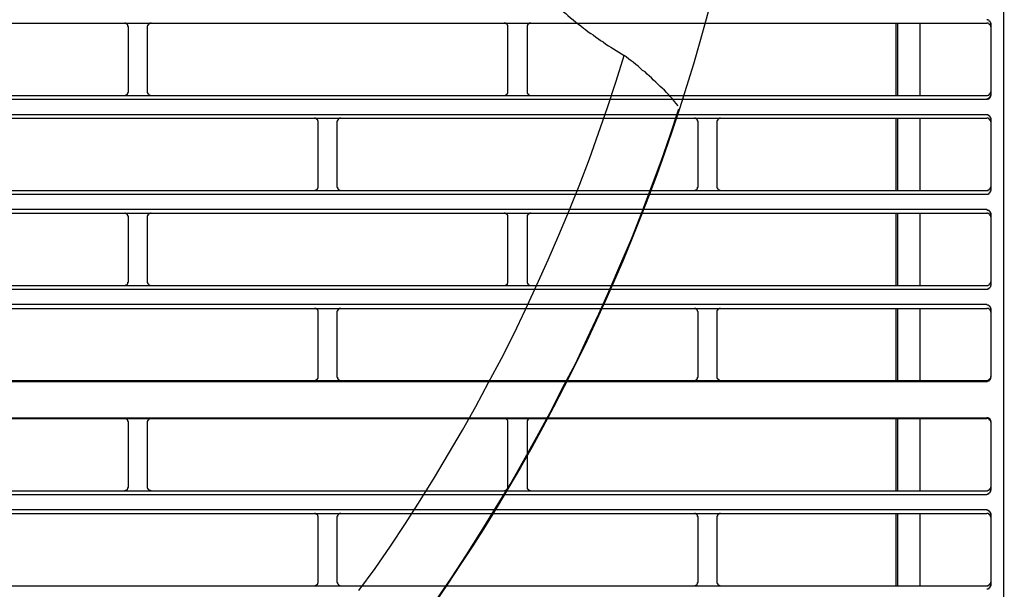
# Model space of a CAD drawing. Header units: millimetres. Extents: x 39871 to 53385, y 51832 to 57813.
# Tile 34 of 88: x 48617 to 48669, y 52449 to 52478. Entities that reach past the tile are written whole.
import ezdxf
from ezdxf import colors
from ezdxf.entities.mleader import LeaderData, LeaderLine
from ezdxf.math import Vec2, Vec3

# ---------------------------------------------------------------- set-up
doc = ezdxf.new("R2010")
doc.units = ezdxf.units.MM
doc.layers.add('AQUAREA', color=7, linetype='Continuous')
doc.layers.add('IS_KAN_OPIS', color=7, linetype='Continuous', lineweight=30)
doc.styles.add('ARIAL', font='ARIALN.TTF')

# ---------------------------------------------------------------- blocks, each defined once
blk = doc.blocks.new('SPLIT')
at = {"layer": 'AQUAREA'}
for points in [[(24879.86, -989.12), (24879.86, -1542.75)], [(24817.7, -1325.96), (24818.05, -1326.24), (24818.4, -1326.52), (24818.68, -1326.8), (24819.03, -1327.08), (24819.31, -1327.36), (24819.66, -1327.64), (24820.01, -1327.92), (24820.29, -1328.2), (24820.64, -1328.48), (24820.99, -1328.76), (24821.34, -1329.04), (24821.62, -1329.32), (24821.97, -1329.6), (24822.32, -1329.88), (24822.67, -1330.16), (24822.95, -1330.44), (24823.3, -1330.72), (24823.65, -1331), (24824, -1331.28), (24824.35, -1331.56)], [(24878.18, -1331.49), (24878.18, -1331.49), (24878.18, -1331.42), (24878.18, -1331.35), (24878.11, -1331.28), (24878.11, -1331.21), (24878.04, -1331.21), (24878.04, -1331.14), (24877.97, -1331.14), (24877.97, -1331.07), (24877.9, -1331.07), (24877.83, -1331), (24877.76, -1331), (24877.69, -1331)], [(24878.18, -1331.49), (24878.18, -1331.49), (24878.18, -1331.42), (24878.18, -1331.35), (24878.11, -1331.28), (24878.11, -1331.21), (24878.04, -1331.21), (24878.04, -1331.14), (24877.97, -1331.14), (24877.97, -1331.07), (24877.9, -1331.07), (24877.83, -1331), (24877.76, -1331), (24877.69, -1331)], [(24308.59, -1331.42), (24877.69, -1331.42)], [(24765.55, -1331.91), (24765.55, -1331.91), (24765.55, -1331.84), (24765.48, -1331.84), (24765.48, -1331.77), (24765.48, -1331.7), (24765.48, -1331.63), (24765.41, -1331.63), (24765.41, -1331.56), (24765.34, -1331.56), (24765.34, -1331.49), (24765.27, -1331.49), (24765.2, -1331.49), (24765.2, -1331.42), (24765.13, -1331.42), (24765.06, -1331.42)], [(24765.55, -1340.38), (24765.55, -1331.91)], [(24768.49, -1331.42), (24768.49, -1331.42), (24768.42, -1331.42), (24768.35, -1331.42), (24768.28, -1331.49), (24768.21, -1331.49), (24768.21, -1331.56), (24768.14, -1331.56), (24768.14, -1331.63), (24768.07, -1331.63), (24768.07, -1331.7), (24768.07, -1331.77), (24768, -1331.77), (24768, -1331.84), (24768, -1331.91)], [(24768, -1331.91), (24768, -1340.38)], [(24815.11, -1331.91), (24815.11, -1331.91), (24815.11, -1331.84), (24815.11, -1331.77), (24815.11, -1331.7), (24815.04, -1331.7), (24815.04, -1331.63), (24814.97, -1331.56), (24814.9, -1331.49), (24814.83, -1331.49), (24814.83, -1331.42), (24814.76, -1331.42), (24814.69, -1331.42), (24814.62, -1331.42)], [(24815.11, -1340.38), (24815.11, -1331.91)], [(24818.12, -1331.42), (24818.12, -1331.42), (24818.05, -1331.42), (24817.98, -1331.42), (24817.91, -1331.42), (24817.91, -1331.49), (24817.84, -1331.49), (24817.77, -1331.49), (24817.77, -1331.56), (24817.7, -1331.56), (24817.7, -1331.63), (24817.7, -1331.7), (24817.63, -1331.7), (24817.63, -1331.77), (24817.63, -1331.84), (24817.63, -1331.91)], [(24817.63, -1331.91), (24817.63, -1340.38)], [(24824.35, -1331.56), (24824.63, -1331.77), (24824.98, -1332.05), (24825.26, -1332.26), (24825.61, -1332.54), (24825.96, -1332.75), (24826.24, -1332.96), (24826.59, -1333.24), (24826.94, -1333.45), (24827.22, -1333.66), (24827.57, -1333.87), (24827.92, -1334.15), (24828.27, -1334.36), (24828.55, -1334.57), (24828.9, -1334.78), (24829.25, -1334.99), (24829.6, -1335.2), (24829.95, -1335.41), (24830.3, -1335.62)], [(24865.79, -1331.42), (24865.79, -1340.87)], [(24866, -1331.42), (24866, -1340.87)], [(24868.94, -1331.42), (24868.94, -1340.87)], [(24878.18, -1331.91), (24878.18, -1331.91), (24878.18, -1331.84), (24878.18, -1331.77), (24878.11, -1331.7), (24878.11, -1331.63), (24878.04, -1331.63), (24878.04, -1331.56), (24877.97, -1331.56), (24877.97, -1331.49), (24877.9, -1331.49), (24877.83, -1331.42), (24877.76, -1331.42), (24877.69, -1331.42)], [(24878.18, -1331.42), (24878.18, -1340.87)], [(24878.18, -1331.49), (24878.18, -1340.8)], [(24795.65, -1405.48), (24797.75, -1402.61), (24799.78, -1399.67), (24801.74, -1396.73), (24803.63, -1393.72), (24805.52, -1390.71), (24807.34, -1387.63), (24809.16, -1384.55), (24810.91, -1381.47), (24812.59, -1378.32), (24814.27, -1375.17), (24815.88, -1372.02), (24817.42, -1368.8), (24818.89, -1365.58), (24820.36, -1362.29), (24821.76, -1359.07), (24823.16, -1355.78), (24824.49, -1352.42), (24825.75, -1349.13), (24826.94, -1345.77), (24828.13, -1342.41), (24829.25, -1338.98), (24830.3, -1335.62)], [(24837.37, -1342.2), (24837.09, -1341.92), (24836.88, -1341.64), (24836.6, -1341.29), (24836.32, -1341.01), (24836.11, -1340.73), (24835.83, -1340.45), (24835.55, -1340.17), (24835.27, -1339.89), (24834.99, -1339.68), (24834.71, -1339.4), (24834.43, -1339.12), (24834.15, -1338.84), (24833.87, -1338.56), (24833.59, -1338.35), (24833.31, -1338.07), (24833.03, -1337.79), (24832.68, -1337.58), (24832.4, -1337.3), (24832.12, -1337.02), (24831.84, -1336.81), (24831.49, -1336.53), (24831.21, -1336.32), (24830.93, -1336.11), (24830.58, -1335.83), (24830.3, -1335.62)], [(24308.59, -1340.87), (24877.69, -1340.87)], [(24308.59, -1341.36), (24877.69, -1341.36)], [(24765.06, -1340.87), (24765.06, -1340.87), (24765.13, -1340.87), (24765.13, -1340.8), (24765.2, -1340.8), (24765.27, -1340.8), (24765.27, -1340.73), (24765.34, -1340.73), (24765.41, -1340.73), (24765.41, -1340.66), (24765.41, -1340.59), (24765.48, -1340.59), (24765.48, -1340.52), (24765.48, -1340.45), (24765.55, -1340.45), (24765.55, -1340.38)], [(24768, -1340.38), (24768, -1340.38), (24768, -1340.45), (24768, -1340.52), (24768.07, -1340.52), (24768.07, -1340.59), (24768.07, -1340.66), (24768.14, -1340.66), (24768.14, -1340.73), (24768.21, -1340.73), (24768.21, -1340.8), (24768.28, -1340.8), (24768.35, -1340.8), (24768.42, -1340.8), (24768.42, -1340.87), (24768.49, -1340.87)], [(24814.62, -1340.87), (24814.62, -1340.87), (24814.69, -1340.87), (24814.76, -1340.87), (24814.76, -1340.8), (24814.83, -1340.8), (24814.9, -1340.8), (24814.9, -1340.73), (24814.97, -1340.73), (24814.97, -1340.66), (24815.04, -1340.66), (24815.04, -1340.59), (24815.11, -1340.59), (24815.11, -1340.52), (24815.11, -1340.45), (24815.11, -1340.38)], [(24817.63, -1340.38), (24817.63, -1340.38), (24817.63, -1340.45), (24817.63, -1340.52), (24817.63, -1340.59), (24817.7, -1340.59), (24817.7, -1340.66), (24817.77, -1340.66), (24817.77, -1340.73), (24817.84, -1340.73), (24817.84, -1340.8), (24817.91, -1340.8), (24817.98, -1340.8), (24817.98, -1340.87), (24818.05, -1340.87), (24818.12, -1340.87)], [(24877.69, -1340.87), (24877.69, -1340.87), (24877.76, -1340.87), (24877.83, -1340.8), (24877.9, -1340.8), (24877.97, -1340.8), (24877.97, -1340.73), (24878.04, -1340.73), (24878.04, -1340.66), (24878.11, -1340.66), (24878.11, -1340.59), (24878.11, -1340.52), (24878.18, -1340.52), (24878.18, -1340.45), (24878.18, -1340.38)], [(24877.69, -1341.29), (24877.69, -1341.29), (24877.76, -1341.29), (24877.83, -1341.29), (24877.83, -1341.22), (24877.9, -1341.22), (24877.97, -1341.22), (24877.97, -1341.15), (24878.04, -1341.15), (24878.04, -1341.08), (24878.11, -1341.08), (24878.11, -1341.01), (24878.11, -1340.94), (24878.18, -1340.94), (24878.18, -1340.87), (24878.18, -1340.8)], [(24877.69, -1341.36), (24877.69, -1341.36), (24877.76, -1341.36), (24877.76, -1341.29), (24877.83, -1341.29), (24877.9, -1341.29), (24877.97, -1341.29), (24877.97, -1341.22), (24878.04, -1341.22), (24878.04, -1341.15), (24878.11, -1341.15), (24878.11, -1341.08), (24878.11, -1341.01), (24878.18, -1341.01), (24878.18, -1340.94), (24878.18, -1340.87)], [(24805.73, -1406.74), (24807.76, -1403.8), (24809.72, -1400.79), (24811.61, -1397.78), (24813.5, -1394.7), (24815.39, -1391.62), (24817.14, -1388.54), (24818.89, -1385.39), (24820.64, -1382.24), (24822.25, -1379.02), (24823.93, -1375.87), (24825.47, -1372.58), (24827.01, -1369.36), (24828.48, -1366.07), (24829.88, -1362.78), (24831.28, -1359.49), (24832.61, -1356.13), (24833.87, -1352.77), (24835.13, -1349.41), (24836.32, -1346.05), (24837.44, -1342.62)], [(24308.59, -1343.32), (24877.69, -1343.32)], [(24308.59, -1343.81), (24877.69, -1343.81)], [(24790.33, -1344.3), (24790.33, -1344.3), (24790.33, -1344.23), (24790.33, -1344.16), (24790.26, -1344.16), (24790.26, -1344.09), (24790.26, -1344.02), (24790.19, -1344.02), (24790.19, -1343.95), (24790.12, -1343.95), (24790.12, -1343.88), (24790.05, -1343.88), (24789.98, -1343.88), (24789.98, -1343.81), (24789.91, -1343.81), (24789.84, -1343.81)], [(24793.27, -1343.81), (24793.27, -1343.81), (24793.2, -1343.81), (24793.13, -1343.81), (24793.13, -1343.88), (24793.06, -1343.88), (24792.99, -1343.88), (24792.99, -1343.95), (24792.92, -1343.95), (24792.92, -1344.02), (24792.85, -1344.09), (24792.85, -1344.16), (24792.85, -1344.23), (24792.78, -1344.23), (24792.78, -1344.3)], [(24839.96, -1344.3), (24839.96, -1344.3), (24839.96, -1344.23), (24839.89, -1344.23), (24839.89, -1344.16), (24839.89, -1344.09), (24839.82, -1344.02), (24839.82, -1343.95), (24839.75, -1343.95), (24839.75, -1343.88), (24839.68, -1343.88), (24839.61, -1343.88), (24839.61, -1343.81), (24839.54, -1343.81), (24839.47, -1343.81)], [(24842.9, -1343.81), (24842.9, -1343.81), (24842.83, -1343.81), (24842.76, -1343.81), (24842.76, -1343.88), (24842.69, -1343.88), (24842.62, -1343.88), (24842.62, -1343.95), (24842.55, -1343.95), (24842.55, -1344.02), (24842.48, -1344.02), (24842.48, -1344.09), (24842.48, -1344.16), (24842.41, -1344.16), (24842.41, -1344.23), (24842.41, -1344.3)], [(24865.79, -1343.81), (24865.79, -1353.26)], [(24866, -1343.81), (24866, -1353.26)], [(24868.94, -1343.81), (24868.94, -1353.26)], [(24878.18, -1343.88), (24878.18, -1343.88), (24878.18, -1343.81), (24878.18, -1343.74), (24878.11, -1343.74), (24878.11, -1343.67), (24878.11, -1343.6), (24878.04, -1343.6), (24878.04, -1343.53), (24877.97, -1343.53), (24877.97, -1343.46), (24877.9, -1343.46), (24877.83, -1343.46), (24877.83, -1343.39), (24877.76, -1343.39), (24877.69, -1343.39)], [(24878.18, -1344.3), (24878.18, -1344.3), (24878.18, -1344.23), (24878.18, -1344.16), (24878.11, -1344.16), (24878.11, -1344.09), (24878.11, -1344.02), (24878.04, -1344.02), (24878.04, -1343.95), (24877.97, -1343.95), (24877.97, -1343.88), (24877.9, -1343.88), (24877.83, -1343.88), (24877.83, -1343.81), (24877.76, -1343.81), (24877.69, -1343.81)], [(24878.18, -1343.81), (24878.18, -1353.26)], [(24790.33, -1352.77), (24790.33, -1344.3)], [(24792.78, -1344.3), (24792.78, -1352.77)], [(24839.96, -1352.77), (24839.96, -1344.3)], [(24842.41, -1344.3), (24842.41, -1352.77)], [(24789.84, -1353.26), (24789.84, -1353.26), (24789.91, -1353.26), (24789.98, -1353.26), (24789.98, -1353.19), (24790.05, -1353.19), (24790.12, -1353.19), (24790.12, -1353.12), (24790.19, -1353.12), (24790.19, -1353.05), (24790.26, -1353.05), (24790.26, -1352.98), (24790.26, -1352.91), (24790.33, -1352.91), (24790.33, -1352.84), (24790.33, -1352.77)], [(24792.78, -1352.77), (24792.78, -1352.77), (24792.78, -1352.84), (24792.85, -1352.84), (24792.85, -1352.91), (24792.85, -1352.98), (24792.92, -1353.05), (24792.92, -1353.12), (24792.99, -1353.12), (24792.99, -1353.19), (24793.06, -1353.19), (24793.13, -1353.19), (24793.13, -1353.26), (24793.2, -1353.26), (24793.27, -1353.26)], [(24839.47, -1353.26), (24839.47, -1353.26), (24839.54, -1353.26), (24839.61, -1353.26), (24839.61, -1353.19), (24839.68, -1353.19), (24839.75, -1353.19), (24839.75, -1353.12), (24839.82, -1353.12), (24839.82, -1353.05), (24839.89, -1352.98), (24839.89, -1352.91), (24839.89, -1352.84), (24839.96, -1352.84), (24839.96, -1352.77)], [(24842.41, -1352.77), (24842.41, -1352.77), (24842.41, -1352.84), (24842.41, -1352.91), (24842.48, -1352.91), (24842.48, -1352.98), (24842.48, -1353.05), (24842.55, -1353.05), (24842.55, -1353.12), (24842.62, -1353.12), (24842.62, -1353.19), (24842.69, -1353.19), (24842.76, -1353.19), (24842.76, -1353.26), (24842.83, -1353.26), (24842.9, -1353.26)], [(24877.69, -1353.26), (24877.69, -1353.26), (24877.76, -1353.26), (24877.83, -1353.26), (24877.83, -1353.19), (24877.9, -1353.19), (24877.97, -1353.19), (24877.97, -1353.12), (24878.04, -1353.12), (24878.04, -1353.05), (24878.11, -1353.05), (24878.11, -1352.98), (24878.11, -1352.91), (24878.18, -1352.91), (24878.18, -1352.84), (24878.18, -1352.77)], [(24308.59, -1353.26), (24877.69, -1353.26)], [(24308.59, -1353.75), (24877.69, -1353.75)], [(24877.69, -1353.75), (24877.69, -1353.75), (24877.76, -1353.75), (24877.83, -1353.75), (24877.83, -1353.68), (24877.9, -1353.68), (24877.97, -1353.68), (24877.97, -1353.61), (24878.04, -1353.61), (24878.04, -1353.54), (24878.11, -1353.54), (24878.11, -1353.47), (24878.11, -1353.4), (24878.18, -1353.4), (24878.18, -1353.33), (24878.18, -1353.26)], [(24308.59, -1355.71), (24877.69, -1355.71)], [(24308.59, -1356.2), (24877.69, -1356.2)], [(24765.55, -1356.69), (24765.55, -1356.69), (24765.55, -1356.62), (24765.48, -1356.62), (24765.48, -1356.55), (24765.48, -1356.48), (24765.41, -1356.48), (24765.41, -1356.41), (24765.41, -1356.34), (24765.34, -1356.34), (24765.27, -1356.34), (24765.27, -1356.27), (24765.2, -1356.27), (24765.13, -1356.27), (24765.13, -1356.2), (24765.06, -1356.2)], [(24765.55, -1365.16), (24765.55, -1356.69)], [(24768.49, -1356.2), (24768.49, -1356.2), (24768.42, -1356.2), (24768.42, -1356.27), (24768.35, -1356.27), (24768.28, -1356.27), (24768.21, -1356.27), (24768.21, -1356.34), (24768.14, -1356.34), (24768.14, -1356.41), (24768.07, -1356.41), (24768.07, -1356.48), (24768.07, -1356.55), (24768, -1356.55), (24768, -1356.62), (24768, -1356.69)], [(24768, -1356.69), (24768, -1365.16)], [(24815.11, -1356.69), (24815.11, -1356.69), (24815.11, -1356.62), (24815.11, -1356.55), (24815.11, -1356.48), (24815.04, -1356.48), (24815.04, -1356.41), (24814.97, -1356.41), (24814.97, -1356.34), (24814.9, -1356.34), (24814.9, -1356.27), (24814.83, -1356.27), (24814.76, -1356.27), (24814.76, -1356.2), (24814.69, -1356.2), (24814.62, -1356.2)], [(24815.11, -1365.16), (24815.11, -1356.69)], [(24818.12, -1356.2), (24818.12, -1356.2), (24818.05, -1356.2), (24817.98, -1356.2), (24817.98, -1356.27), (24817.91, -1356.27), (24817.84, -1356.27), (24817.84, -1356.34), (24817.77, -1356.34), (24817.77, -1356.41), (24817.7, -1356.41), (24817.7, -1356.48), (24817.63, -1356.48), (24817.63, -1356.55), (24817.63, -1356.62), (24817.63, -1356.69)], [(24817.63, -1356.69), (24817.63, -1365.16)], [(24865.79, -1356.2), (24865.79, -1365.65)], [(24866, -1356.2), (24866, -1365.65)], [(24868.94, -1356.2), (24868.94, -1365.65)], [(24878.18, -1356.27), (24878.18, -1356.27), (24878.18, -1356.2), (24878.18, -1356.13), (24878.11, -1356.13), (24878.11, -1356.06), (24878.11, -1355.99), (24878.04, -1355.99), (24878.04, -1355.92), (24877.97, -1355.92), (24877.97, -1355.85), (24877.9, -1355.85), (24877.83, -1355.85), (24877.76, -1355.85), (24877.76, -1355.78), (24877.69, -1355.78)], [(24878.18, -1356.69), (24878.18, -1356.69), (24878.18, -1356.62), (24878.18, -1356.55), (24878.11, -1356.55), (24878.11, -1356.48), (24878.11, -1356.41), (24878.04, -1356.41), (24878.04, -1356.34), (24877.97, -1356.34), (24877.97, -1356.27), (24877.9, -1356.27), (24877.83, -1356.27), (24877.76, -1356.27), (24877.76, -1356.2), (24877.69, -1356.2)], [(24878.18, -1356.2), (24878.18, -1365.65)], [(24308.59, -1365.65), (24877.69, -1365.65)], [(24765.06, -1365.65), (24765.06, -1365.65), (24765.13, -1365.65), (24765.2, -1365.65), (24765.2, -1365.58), (24765.27, -1365.58), (24765.34, -1365.58), (24765.34, -1365.51), (24765.41, -1365.51), (24765.41, -1365.44), (24765.48, -1365.44), (24765.48, -1365.37), (24765.48, -1365.3), (24765.48, -1365.23), (24765.55, -1365.23), (24765.55, -1365.16)], [(24768, -1365.16), (24768, -1365.16), (24768, -1365.23), (24768, -1365.3), (24768.07, -1365.3), (24768.07, -1365.37), (24768.07, -1365.44), (24768.14, -1365.44), (24768.14, -1365.51), (24768.21, -1365.51), (24768.21, -1365.58), (24768.28, -1365.58), (24768.35, -1365.65), (24768.42, -1365.65), (24768.49, -1365.65)], [(24814.62, -1365.65), (24814.62, -1365.65), (24814.69, -1365.65), (24814.76, -1365.65), (24814.83, -1365.65), (24814.83, -1365.58), (24814.9, -1365.58), (24814.97, -1365.51), (24815.04, -1365.51), (24815.04, -1365.44), (24815.04, -1365.37), (24815.11, -1365.37), (24815.11, -1365.3), (24815.11, -1365.23), (24815.11, -1365.16)], [(24817.63, -1365.16), (24817.63, -1365.16), (24817.63, -1365.23), (24817.63, -1365.3), (24817.63, -1365.37), (24817.7, -1365.37), (24817.7, -1365.44), (24817.7, -1365.51), (24817.77, -1365.51), (24817.77, -1365.58), (24817.84, -1365.58), (24817.91, -1365.58), (24817.91, -1365.65), (24817.98, -1365.65), (24818.05, -1365.65), (24818.12, -1365.65)], [(24877.69, -1365.65), (24877.69, -1365.65), (24877.76, -1365.65), (24877.83, -1365.65), (24877.9, -1365.58), (24877.97, -1365.58), (24877.97, -1365.51), (24878.04, -1365.51), (24878.04, -1365.44), (24878.11, -1365.44), (24878.11, -1365.37), (24878.18, -1365.3), (24878.18, -1365.23), (24878.18, -1365.16)], [(24877.69, -1366.14), (24877.69, -1366.14), (24877.76, -1366.14), (24877.83, -1366.14), (24877.83, -1366.07), (24877.9, -1366.07), (24877.97, -1366.07), (24877.97, -1366), (24878.04, -1366), (24878.04, -1365.93), (24878.11, -1365.93), (24878.11, -1365.86), (24878.18, -1365.79), (24878.18, -1365.72), (24878.18, -1365.65)], [(24308.59, -1366.14), (24877.69, -1366.14)], [(24308.59, -1368.1), (24877.69, -1368.1)], [(24878.18, -1368.73), (24878.18, -1368.66), (24878.18, -1368.59), (24878.18, -1368.52), (24878.11, -1368.52), (24878.11, -1368.45), (24878.11, -1368.38), (24878.04, -1368.38), (24878.04, -1368.31), (24877.97, -1368.31), (24877.9, -1368.24), (24877.83, -1368.24), (24877.76, -1368.24), (24877.69, -1368.24)], [(24308.59, -1368.66), (24877.69, -1368.66)], [(24790.33, -1369.15), (24790.33, -1369.08), (24790.33, -1369.01), (24790.33, -1368.94), (24790.26, -1368.94), (24790.26, -1368.87), (24790.26, -1368.8), (24790.19, -1368.8), (24790.19, -1368.73), (24790.12, -1368.73), (24790.05, -1368.73), (24790.05, -1368.66), (24789.98, -1368.66), (24789.91, -1368.66), (24789.84, -1368.66)], [(24790.33, -1377.55), (24790.33, -1369.15)], [(24793.27, -1368.66), (24793.27, -1368.66), (24793.2, -1368.66), (24793.13, -1368.66), (24793.06, -1368.66), (24793.06, -1368.73), (24792.99, -1368.73), (24792.99, -1368.8), (24792.92, -1368.8), (24792.92, -1368.87), (24792.85, -1368.87), (24792.85, -1368.94), (24792.85, -1369.01), (24792.78, -1369.01), (24792.78, -1369.08), (24792.78, -1369.15)], [(24792.78, -1369.15), (24792.78, -1377.55)], [(24839.96, -1369.15), (24839.96, -1369.08), (24839.89, -1369.01), (24839.89, -1368.94), (24839.89, -1368.87), (24839.82, -1368.87), (24839.82, -1368.8), (24839.75, -1368.8), (24839.75, -1368.73), (24839.68, -1368.73), (24839.68, -1368.66), (24839.61, -1368.66), (24839.54, -1368.66), (24839.47, -1368.66)], [(24839.96, -1377.55), (24839.96, -1369.15)], [(24842.9, -1368.66), (24842.9, -1368.66), (24842.83, -1368.66), (24842.76, -1368.66), (24842.69, -1368.66), (24842.62, -1368.73), (24842.55, -1368.73), (24842.55, -1368.8), (24842.48, -1368.8), (24842.48, -1368.87), (24842.48, -1368.94), (24842.41, -1368.94), (24842.41, -1369.01), (24842.41, -1369.08), (24842.41, -1369.15)], [(24842.41, -1369.15), (24842.41, -1377.55)], [(24865.79, -1368.66), (24865.79, -1378.04)], [(24866, -1368.66), (24866, -1378.04)], [(24868.94, -1368.66), (24868.94, -1378.04)], [(24878.18, -1369.15), (24878.18, -1369.08), (24878.18, -1369.01), (24878.18, -1368.94), (24878.11, -1368.94), (24878.11, -1368.87), (24878.11, -1368.8), (24878.04, -1368.8), (24878.04, -1368.73), (24877.97, -1368.73), (24877.9, -1368.66), (24877.83, -1368.66), (24877.76, -1368.66), (24877.69, -1368.66)], [(24878.18, -1368.66), (24878.18, -1377.62)], [(24789.84, -1378.04), (24789.84, -1378.04), (24789.91, -1378.04), (24789.98, -1378.04), (24790.05, -1378.04), (24790.05, -1377.97), (24790.12, -1377.97), (24790.12, -1377.9), (24790.19, -1377.9), (24790.19, -1377.83), (24790.26, -1377.83), (24790.26, -1377.76), (24790.33, -1377.69), (24790.33, -1377.62), (24790.33, -1377.55)], [(24792.78, -1377.55), (24792.78, -1377.55), (24792.78, -1377.62), (24792.85, -1377.62), (24792.85, -1377.69), (24792.85, -1377.76), (24792.85, -1377.83), (24792.92, -1377.83), (24792.92, -1377.9), (24792.99, -1377.9), (24792.99, -1377.97), (24793.06, -1377.97), (24793.13, -1378.04), (24793.2, -1378.04), (24793.27, -1378.04)], [(24839.47, -1378.04), (24839.47, -1378.04), (24839.54, -1378.04), (24839.61, -1378.04), (24839.68, -1377.97), (24839.75, -1377.97), (24839.75, -1377.9), (24839.82, -1377.9), (24839.82, -1377.83), (24839.89, -1377.83), (24839.89, -1377.76), (24839.89, -1377.69), (24839.89, -1377.62), (24839.96, -1377.62), (24839.96, -1377.55)], [(24842.41, -1377.55), (24842.41, -1377.55), (24842.41, -1377.62), (24842.41, -1377.69), (24842.41, -1377.76), (24842.48, -1377.76), (24842.48, -1377.83), (24842.55, -1377.83), (24842.55, -1377.9), (24842.62, -1377.9), (24842.62, -1377.97), (24842.69, -1377.97), (24842.69, -1378.04), (24842.76, -1378.04), (24842.83, -1378.04), (24842.9, -1378.04)], [(24877.69, -1378.04), (24877.69, -1378.04), (24877.76, -1378.04), (24877.83, -1378.04), (24877.9, -1378.04), (24877.9, -1377.97), (24877.97, -1377.97), (24877.97, -1377.9), (24878.04, -1377.9), (24878.04, -1377.83), (24878.11, -1377.83), (24878.11, -1377.76), (24878.18, -1377.76), (24878.18, -1377.69), (24878.18, -1377.62), (24878.18, -1377.55)], [(24308.59, -1378.04), (24877.69, -1378.04)], [(24308.59, -1378.18), (24877.69, -1378.18)], [(24877.69, -1378.18), (24877.69, -1378.18), (24877.76, -1378.18), (24877.76, -1378.11), (24877.83, -1378.11), (24877.9, -1378.11), (24877.97, -1378.11), (24877.97, -1378.04), (24878.04, -1378.04), (24878.04, -1377.97), (24878.11, -1377.97), (24878.11, -1377.9), (24878.11, -1377.83), (24878.18, -1377.83), (24878.18, -1377.76), (24878.18, -1377.69), (24878.18, -1377.62)], [(24308.59, -1382.94), (24877.69, -1382.94)], [(24308.59, -1383.01), (24877.69, -1383.01)], [(24765.55, -1383.5), (24765.55, -1383.5), (24765.55, -1383.43), (24765.48, -1383.43), (24765.48, -1383.36), (24765.48, -1383.29), (24765.48, -1383.22), (24765.41, -1383.22), (24765.41, -1383.15), (24765.34, -1383.15), (24765.34, -1383.08), (24765.27, -1383.08), (24765.2, -1383.08), (24765.2, -1383.01), (24765.13, -1383.01), (24765.06, -1383.01)], [(24765.55, -1391.97), (24765.55, -1383.5)], [(24768.49, -1383.01), (24768.49, -1383.01), (24768.42, -1383.01), (24768.35, -1383.01), (24768.28, -1383.08), (24768.21, -1383.08), (24768.21, -1383.15), (24768.14, -1383.15), (24768.14, -1383.22), (24768.07, -1383.22), (24768.07, -1383.29), (24768.07, -1383.36), (24768, -1383.36), (24768, -1383.43), (24768, -1383.5)], [(24768, -1383.5), (24768, -1391.97)], [(24815.11, -1383.5), (24815.11, -1383.5), (24815.11, -1383.43), (24815.11, -1383.36), (24815.11, -1383.29), (24815.04, -1383.29), (24815.04, -1383.22), (24814.97, -1383.15), (24814.9, -1383.08), (24814.83, -1383.08), (24814.83, -1383.01), (24814.76, -1383.01), (24814.69, -1383.01), (24814.62, -1383.01)], [(24815.11, -1391.97), (24815.11, -1383.5)], [(24818.12, -1383.01), (24818.12, -1383.01), (24818.05, -1383.01), (24817.98, -1383.01), (24817.91, -1383.01), (24817.91, -1383.08), (24817.84, -1383.08), (24817.77, -1383.08), (24817.77, -1383.15), (24817.7, -1383.15), (24817.7, -1383.22), (24817.7, -1383.29), (24817.63, -1383.29), (24817.63, -1383.36), (24817.63, -1383.43), (24817.63, -1383.5)], [(24817.63, -1383.5), (24817.63, -1391.97)], [(24865.79, -1383.01), (24865.79, -1392.46)], [(24866, -1383.01), (24866, -1392.46)], [(24868.94, -1383.01), (24868.94, -1392.46)], [(24878.18, -1383.43), (24878.18, -1383.43), (24878.18, -1383.36), (24878.18, -1383.29), (24878.18, -1383.22), (24878.11, -1383.22), (24878.11, -1383.15), (24878.11, -1383.08), (24878.04, -1383.08), (24878.04, -1383.01), (24877.97, -1383.01), (24877.9, -1383.01), (24877.9, -1382.94), (24877.83, -1382.94), (24877.76, -1382.94), (24877.69, -1382.94)], [(24878.18, -1383.5), (24878.18, -1383.5), (24878.18, -1383.43), (24878.18, -1383.36), (24878.11, -1383.29), (24878.11, -1383.22), (24878.04, -1383.22), (24878.04, -1383.15), (24877.97, -1383.15), (24877.97, -1383.08), (24877.9, -1383.08), (24877.83, -1383.01), (24877.76, -1383.01), (24877.69, -1383.01)], [(24878.18, -1383.43), (24878.18, -1392.39)], [(24308.59, -1392.46), (24877.69, -1392.46)], [(24308.59, -1392.95), (24877.69, -1392.95)], [(24765.06, -1392.46), (24765.06, -1392.46), (24765.13, -1392.46), (24765.13, -1392.39), (24765.2, -1392.39), (24765.27, -1392.39), (24765.27, -1392.32), (24765.34, -1392.32), (24765.41, -1392.32), (24765.41, -1392.25), (24765.41, -1392.18), (24765.48, -1392.18), (24765.48, -1392.11), (24765.48, -1392.04), (24765.55, -1392.04), (24765.55, -1391.97)], [(24768, -1391.97), (24768, -1391.97), (24768, -1392.04), (24768, -1392.11), (24768.07, -1392.11), (24768.07, -1392.18), (24768.07, -1392.25), (24768.14, -1392.25), (24768.14, -1392.32), (24768.21, -1392.32), (24768.21, -1392.39), (24768.28, -1392.39), (24768.35, -1392.39), (24768.42, -1392.39), (24768.42, -1392.46), (24768.49, -1392.46)], [(24814.62, -1392.46), (24814.62, -1392.46), (24814.69, -1392.46), (24814.76, -1392.46), (24814.76, -1392.39), (24814.83, -1392.39), (24814.9, -1392.39), (24814.9, -1392.32), (24814.97, -1392.32), (24814.97, -1392.25), (24815.04, -1392.25), (24815.04, -1392.18), (24815.11, -1392.18), (24815.11, -1392.11), (24815.11, -1392.04), (24815.11, -1391.97)], [(24817.63, -1391.97), (24817.63, -1391.97), (24817.63, -1392.04), (24817.63, -1392.11), (24817.63, -1392.18), (24817.7, -1392.18), (24817.7, -1392.25), (24817.77, -1392.25), (24817.77, -1392.32), (24817.84, -1392.32), (24817.84, -1392.39), (24817.91, -1392.39), (24817.98, -1392.39), (24817.98, -1392.46), (24818.05, -1392.46), (24818.12, -1392.46)], [(24877.69, -1392.46), (24877.69, -1392.46), (24877.76, -1392.46), (24877.83, -1392.39), (24877.9, -1392.39), (24877.97, -1392.39), (24877.97, -1392.32), (24878.04, -1392.32), (24878.04, -1392.25), (24878.11, -1392.25), (24878.11, -1392.18), (24878.11, -1392.11), (24878.18, -1392.11), (24878.18, -1392.04), (24878.18, -1391.97)], [(24877.69, -1392.88), (24877.69, -1392.88), (24877.76, -1392.88), (24877.83, -1392.88), (24877.83, -1392.81), (24877.9, -1392.81), (24877.97, -1392.81), (24877.97, -1392.74), (24878.04, -1392.74), (24878.04, -1392.67), (24878.11, -1392.67), (24878.11, -1392.6), (24878.11, -1392.53), (24878.18, -1392.53), (24878.18, -1392.46), (24878.18, -1392.39)], [(24308.59, -1394.91), (24877.69, -1394.91)], [(24308.59, -1395.4), (24877.69, -1395.4)], [(24790.33, -1395.89), (24790.33, -1395.89), (24790.33, -1395.82), (24790.33, -1395.75), (24790.26, -1395.75), (24790.26, -1395.68), (24790.26, -1395.61), (24790.19, -1395.61), (24790.19, -1395.54), (24790.12, -1395.54), (24790.12, -1395.47), (24790.05, -1395.47), (24789.98, -1395.47), (24789.98, -1395.4), (24789.91, -1395.4), (24789.84, -1395.4)], [(24793.27, -1395.4), (24793.27, -1395.4), (24793.2, -1395.4), (24793.13, -1395.4), (24793.13, -1395.47), (24793.06, -1395.47), (24792.99, -1395.47), (24792.99, -1395.54), (24792.92, -1395.54), (24792.92, -1395.61), (24792.85, -1395.68), (24792.85, -1395.75), (24792.85, -1395.82), (24792.78, -1395.82), (24792.78, -1395.89)], [(24839.96, -1395.89), (24839.96, -1395.89), (24839.96, -1395.82), (24839.89, -1395.82), (24839.89, -1395.75), (24839.89, -1395.68), (24839.82, -1395.61), (24839.82, -1395.54), (24839.75, -1395.54), (24839.75, -1395.47), (24839.68, -1395.47), (24839.61, -1395.47), (24839.61, -1395.4), (24839.54, -1395.4), (24839.47, -1395.4)], [(24842.9, -1395.4), (24842.9, -1395.4), (24842.83, -1395.4), (24842.76, -1395.4), (24842.76, -1395.47), (24842.69, -1395.47), (24842.62, -1395.47), (24842.62, -1395.54), (24842.55, -1395.54), (24842.55, -1395.61), (24842.48, -1395.61), (24842.48, -1395.68), (24842.48, -1395.75), (24842.41, -1395.75), (24842.41, -1395.82), (24842.41, -1395.89)], [(24865.79, -1395.4), (24865.79, -1404.85)], [(24866, -1395.4), (24866, -1404.85)], [(24868.94, -1395.4), (24868.94, -1404.85)], [(24878.18, -1395.47), (24878.18, -1395.47), (24878.18, -1395.4), (24878.18, -1395.33), (24878.11, -1395.33), (24878.11, -1395.26), (24878.11, -1395.19), (24878.04, -1395.19), (24878.04, -1395.12), (24877.97, -1395.12), (24877.97, -1395.05), (24877.9, -1395.05), (24877.83, -1395.05), (24877.83, -1394.98), (24877.76, -1394.98), (24877.69, -1394.98)], [(24878.18, -1395.89), (24878.18, -1395.89), (24878.18, -1395.82), (24878.18, -1395.75), (24878.11, -1395.75), (24878.11, -1395.68), (24878.11, -1395.61), (24878.04, -1395.61), (24878.04, -1395.54), (24877.97, -1395.54), (24877.97, -1395.47), (24877.9, -1395.47), (24877.83, -1395.47), (24877.83, -1395.4), (24877.76, -1395.4), (24877.69, -1395.4)], [(24878.18, -1395.4), (24878.18, -1404.85)], [(24878.18, -1395.47), (24878.18, -1404.78)], [(24790.33, -1404.36), (24790.33, -1395.89)], [(24792.78, -1395.89), (24792.78, -1404.36)], [(24839.96, -1404.36), (24839.96, -1395.89)], [(24842.41, -1395.89), (24842.41, -1404.36)], [(24789.84, -1404.85), (24789.84, -1404.85), (24789.91, -1404.85), (24789.98, -1404.85), (24789.98, -1404.78), (24790.05, -1404.78), (24790.12, -1404.78), (24790.12, -1404.71), (24790.19, -1404.71), (24790.19, -1404.64), (24790.26, -1404.64), (24790.26, -1404.57), (24790.26, -1404.5), (24790.33, -1404.5), (24790.33, -1404.43), (24790.33, -1404.36)], [(24792.78, -1404.36), (24792.78, -1404.36), (24792.78, -1404.43), (24792.85, -1404.43), (24792.85, -1404.5), (24792.85, -1404.57), (24792.92, -1404.64), (24792.92, -1404.71), (24792.99, -1404.71), (24792.99, -1404.78), (24793.06, -1404.78), (24793.13, -1404.78), (24793.13, -1404.85), (24793.2, -1404.85), (24793.27, -1404.85)], [(24839.47, -1404.85), (24839.47, -1404.85), (24839.54, -1404.85), (24839.61, -1404.85), (24839.61, -1404.78), (24839.68, -1404.78), (24839.75, -1404.78), (24839.75, -1404.71), (24839.82, -1404.71), (24839.82, -1404.64), (24839.89, -1404.57), (24839.89, -1404.5), (24839.89, -1404.43), (24839.96, -1404.43), (24839.96, -1404.36)], [(24842.41, -1404.36), (24842.41, -1404.36), (24842.41, -1404.43), (24842.41, -1404.5), (24842.48, -1404.5), (24842.48, -1404.57), (24842.48, -1404.64), (24842.55, -1404.64), (24842.55, -1404.71), (24842.62, -1404.71), (24842.62, -1404.78), (24842.69, -1404.78), (24842.76, -1404.78), (24842.76, -1404.85), (24842.83, -1404.85), (24842.9, -1404.85)], [(24877.69, -1404.85), (24877.69, -1404.85), (24877.76, -1404.85), (24877.83, -1404.85), (24877.83, -1404.78), (24877.9, -1404.78), (24877.97, -1404.78), (24877.97, -1404.71), (24878.04, -1404.71), (24878.04, -1404.64), (24878.11, -1404.64), (24878.11, -1404.57), (24878.11, -1404.5), (24878.18, -1404.5), (24878.18, -1404.43), (24878.18, -1404.36)], [(24308.59, -1404.85), (24877.69, -1404.85)], [(24877.69, -1405.27), (24877.69, -1405.27), (24877.76, -1405.27), (24877.83, -1405.27), (24877.83, -1405.2), (24877.9, -1405.2), (24877.97, -1405.2), (24877.97, -1405.13), (24878.04, -1405.13), (24878.04, -1405.06), (24878.11, -1405.06), (24878.11, -1404.99), (24878.11, -1404.92), (24878.18, -1404.92), (24878.18, -1404.85), (24878.18, -1404.78)]]:
    blk.add_lwpolyline(points, dxfattribs=at)
blk.add_open_spline([(24849.6, -1265.94), (24849.6, -1128.96), (24738.55, -1017.91), (24601.57, -1017.91), (24464.58, -1017.91), (24353.54, -1128.96), (24353.54, -1265.94), (24353.54, -1402.93), (24464.58, -1513.97), (24601.57, -1513.97), (24738.55, -1513.97), (24849.6, -1402.93), (24849.6, -1265.94)], degree=3, knots=[0, 0, 0, 0, 1, 1, 1, 2, 2, 2, 3, 3, 3, 4, 4, 4, 4], dxfattribs=at)
blk = doc.blocks.new('_None')

msp = doc.modelspace()

# ---------------------------------------------------------------- block references
at = {"lineweight": 13, "xscale": 0.4, "yscale": 0.4, "zscale": 0.4}
msp.add_blockref('SPLIT', (38716.626, 53010.774), dxfattribs=at)

# ---------------------------------------------------------------- leaders
at = {"layer": 'IS_KAN_OPIS', "color": 212}
ml = msp.add_multileader_mtext('Standard', dxfattribs=at)
ml.set_content('\\pxql;{\\C256;Układ pompowy - \\A1;obieg ogrzewania\\Pgrzejnikowego 55/45%%DC; 35kPa; 11,3kW; 917,53kg/h\\P\\C1;Pompa  1~230V; 0,2kW}', color=212, style='ARIAL')
ml.set_leader_properties(color=212)
ml.set_arrow_properties(name='NONE')
ml.build(insert=Vec2(0, 0))
ml.multileader.update_dxf_attribs({"text_left_attachment_type": 6, "text_right_attachment_type": 6, "dogleg_length": 5, "arrow_head_size": 3})
ctx = ml.context
ctx.base_point, ctx.char_height, ctx.arrow_head_size, ctx.landing_gap_size, ctx.plane_origin = Vec3(45306.642, 52379.527), 30, 3, 1, Vec3(43632.71, 52295.388)
ctx.left_attachment, ctx.right_attachment = 6, 6
notes = []
notes.append((ctx, [(0, (1, 1, 0), (45301.642, 52379.527), (1, 0), 5, [(0, [(45125.376, 52771.048)], 0, [])])]))
ctx.mtext.insert, ctx.mtext.width, ctx.mtext.flow_direction = Vec3(45307.642, 52417.856), 8077.03979, 5
for ctx, leaders in notes:
    for number, flags, end, landing, length, lines in leaders:
        leader = LeaderData()
        leader.index, (leader.has_last_leader_line, leader.has_dogleg_vector, leader.attachment_direction) = number, flags
        leader.last_leader_point, leader.dogleg_vector, leader.dogleg_length = Vec3(end), Vec3(landing), length
        for number, points, colour, breaks in lines:
            line = LeaderLine()
            line.index, line.vertices, line.color, line.breaks = number, Vec3.list(points), colors.encode_raw_color(colour), breaks
            leader.lines.append(line)
        ctx.leaders.append(leader)

doc.saveas('drawing.dxf')
